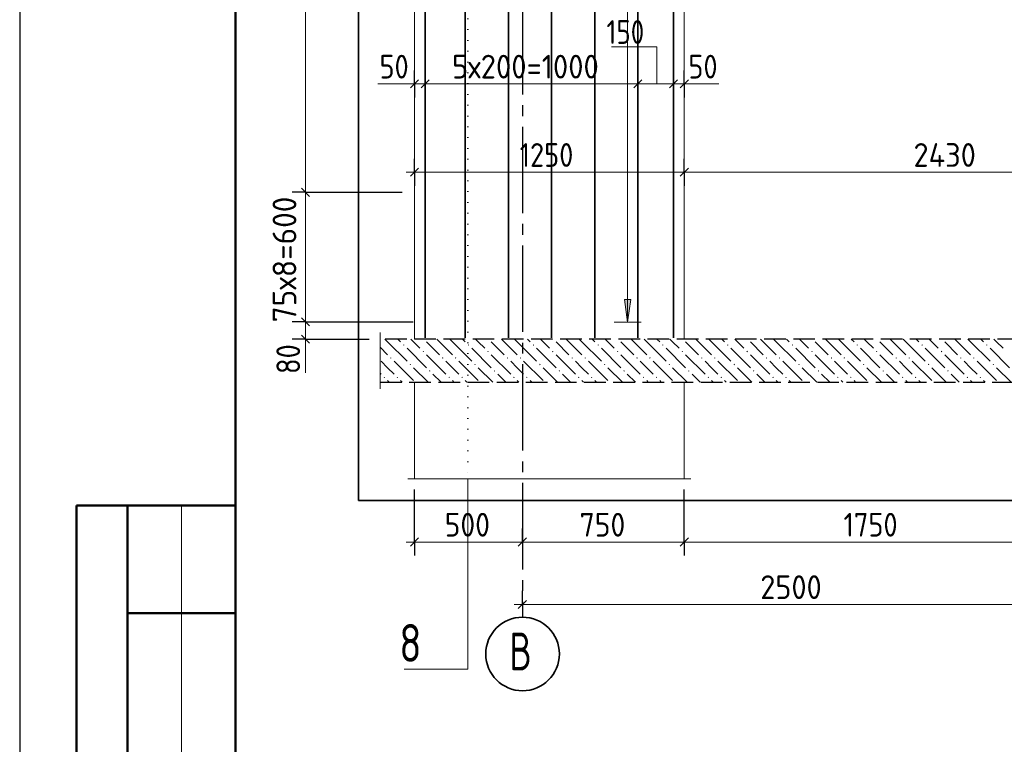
# Model space of a CAD drawing. Header units: millimetres. Extents: x 0 to 50400, y 0 to 35640.
# Tile 8 of 25: x 0 to 10943, y 15944 to 24000. Entities that reach past the tile are written whole.
import ezdxf

# ---------------------------------------------------------------- set-up
doc = ezdxf.new("R2010")
doc.units = ezdxf.units.MM
for name, pattern in [('______2', [324, 240, -84]), ('______5', [1320, 960, -120, 120, -120]), ('______9', [120, 0, -120])]:
    doc.linetypes.add(name, pattern=pattern)
for name, color, linetype, lineweight in [('Standard', 7, 'Continuous', 25), ('ЖБ Перекрытие верхний уровень', 7, 'Continuous', 35), ('ЖБ Пилон', 7, 'Continuous', 35), ('ЖБ Стена верхний уровень', 7, 'Continuous', 35), ('Общий02', 7, 'Continuous', 18), ('Сечения символ', 7, 'Continuous', 25)]:
    doc.layers.add(name, color=color, linetype=linetype, lineweight=lineweight)
doc.layers.add('Оси', color=7, linetype='______5', true_color=0x656565)
doc.layers.add('Стена фоновая арматура Х1', color=7, linetype='______2', true_color=0xa0a0a0)
doc.layers.add('Размерная выноска', color=7, linetype='Continuous')
doc.styles.add('ISOCPEUR', font='txt')

msp = doc.modelspace()

# ---------------------------------------------------------------- hatches: boundary and pattern name
at = {"layer": 'ЖБ Перекрытие верхний уровень', "linetype": 'Continuous', "lineweight": 18, "transparency": 33554687}
for points in [[(4262, 20383), (4269, 20391), (4277, 20383), (4269, 20375)], [(4487, 20449), (4485, 20447), (4484, 20449)], [(4982, 20383), (4989, 20391), (4997, 20383), (4989, 20375)], [(5207, 20449), (5205, 20447), (5204, 20449)], [(5702, 20383), (5709, 20391), (5717, 20383), (5709, 20375)], [(5927, 20449), (5925, 20447), (5924, 20449)], [(6422, 20383), (6429, 20391), (6437, 20383), (6429, 20375)], [(6647, 20449), (6645, 20447), (6644, 20449)], [(7142, 20383), (7149, 20391), (7157, 20383), (7149, 20375)], [(7367, 20449), (7365, 20447), (7364, 20449)], [(7862, 20383), (7869, 20391), (7877, 20383), (7869, 20375)], [(8087, 20449), (8085, 20447), (8084, 20449)], [(8582, 20383), (8589, 20391), (8597, 20383), (8589, 20375)], [(8807, 20449), (8805, 20447), (8804, 20449)], [(9302, 20383), (9309, 20391), (9317, 20383), (9309, 20375)], [(9527, 20449), (9525, 20447), (9524, 20449)], [(10022, 20383), (10029, 20391), (10037, 20383), (10029, 20375)], [(10247, 20449), (10245, 20447), (10244, 20449)], [(10742, 20383), (10749, 20391), (10757, 20383), (10749, 20375)], [(4118, 20239), (4125, 20247), (4133, 20239), (4125, 20231)], [(4478, 20311), (4485, 20319), (4493, 20311), (4485, 20303)], [(4694, 20239), (4701, 20247), (4709, 20239), (4701, 20231)], [(4838, 20239), (4845, 20247), (4853, 20239), (4845, 20231)], [(5198, 20311), (5205, 20319), (5213, 20311), (5205, 20303)], [(5414, 20239), (5421, 20247), (5429, 20239), (5421, 20231)], [(5558, 20239), (5565, 20247), (5573, 20239), (5565, 20231)], [(5918, 20311), (5925, 20319), (5933, 20311), (5925, 20303)], [(6134, 20239), (6141, 20247), (6149, 20239), (6141, 20231)], [(6278, 20239), (6285, 20247), (6293, 20239), (6285, 20231)], [(6638, 20311), (6645, 20319), (6653, 20311), (6645, 20303)], [(6854, 20239), (6861, 20247), (6869, 20239), (6861, 20231)], [(6998, 20239), (7005, 20247), (7013, 20239), (7005, 20231)], [(7358, 20311), (7365, 20319), (7373, 20311), (7365, 20303)], [(7574, 20239), (7581, 20247), (7589, 20239), (7581, 20231)], [(7718, 20239), (7725, 20247), (7733, 20239), (7725, 20231)], [(8078, 20311), (8085, 20319), (8093, 20311), (8085, 20303)], [(8294, 20239), (8301, 20247), (8309, 20239), (8301, 20231)], [(8438, 20239), (8445, 20247), (8453, 20239), (8445, 20231)], [(8798, 20311), (8805, 20319), (8813, 20311), (8805, 20303)], [(9014, 20239), (9021, 20247), (9029, 20239), (9021, 20231)], [(9158, 20239), (9165, 20247), (9173, 20239), (9165, 20231)], [(9518, 20311), (9525, 20319), (9533, 20311), (9525, 20303)], [(9734, 20239), (9741, 20247), (9749, 20239), (9741, 20231)], [(9878, 20239), (9885, 20247), (9893, 20239), (9885, 20231)], [(10238, 20311), (10245, 20319), (10253, 20311), (10245, 20303)], [(10454, 20239), (10461, 20247), (10469, 20239), (10461, 20231)], [(10598, 20239), (10605, 20247), (10613, 20239), (10605, 20231)], [(4334, 20167), (4341, 20175), (4349, 20167), (4341, 20159)], [(5054, 20167), (5061, 20175), (5069, 20167), (5061, 20159)], [(5774, 20167), (5781, 20175), (5789, 20167), (5781, 20159)], [(6494, 20167), (6501, 20175), (6509, 20167), (6501, 20159)], [(7214, 20167), (7221, 20175), (7229, 20167), (7221, 20159)], [(7934, 20167), (7941, 20175), (7949, 20167), (7941, 20159)], [(8654, 20167), (8661, 20175), (8669, 20167), (8661, 20159)], [(9374, 20167), (9381, 20175), (9389, 20167), (9381, 20159)], [(10094, 20167), (10101, 20175), (10109, 20167), (10101, 20159)], [(10814, 20167), (10821, 20175), (10829, 20167), (10821, 20159)], [(4046, 20023), (4053, 20031), (4061, 20023), (4053, 20015)], [(4190, 20023), (4197, 20031), (4205, 20023), (4197, 20015)], [(4550, 20095), (4557, 20103), (4565, 20095), (4557, 20087)], [(4766, 20023), (4773, 20031), (4781, 20023), (4773, 20015)], [(4910, 20023), (4917, 20031), (4925, 20023), (4917, 20015)], [(5270, 20095), (5277, 20103), (5285, 20095), (5277, 20087)], [(5486, 20023), (5493, 20031), (5501, 20023), (5493, 20015)], [(5630, 20023), (5637, 20031), (5645, 20023), (5637, 20015)], [(5990, 20095), (5997, 20103), (6005, 20095), (5997, 20087)], [(6206, 20023), (6213, 20031), (6221, 20023), (6213, 20015)], [(6350, 20023), (6357, 20031), (6365, 20023), (6357, 20015)], [(6710, 20095), (6717, 20103), (6725, 20095), (6717, 20087)], [(6926, 20023), (6933, 20031), (6941, 20023), (6933, 20015)], [(7070, 20023), (7077, 20031), (7085, 20023), (7077, 20015)], [(7430, 20095), (7437, 20103), (7445, 20095), (7437, 20087)], [(7646, 20023), (7653, 20031), (7661, 20023), (7653, 20015)], [(7790, 20023), (7797, 20031), (7805, 20023), (7797, 20015)], [(8150, 20095), (8157, 20103), (8165, 20095), (8157, 20087)], [(8366, 20023), (8373, 20031), (8381, 20023), (8373, 20015)], [(8510, 20023), (8517, 20031), (8525, 20023), (8517, 20015)], [(8870, 20095), (8877, 20103), (8885, 20095), (8877, 20087)], [(9086, 20023), (9093, 20031), (9101, 20023), (9093, 20015)], [(9230, 20023), (9237, 20031), (9245, 20023), (9237, 20015)], [(9590, 20095), (9597, 20103), (9605, 20095), (9597, 20087)], [(9806, 20023), (9813, 20031), (9821, 20023), (9813, 20015)], [(9950, 20023), (9957, 20031), (9965, 20023), (9957, 20015)], [(10310, 20095), (10317, 20103), (10325, 20095), (10317, 20087)], [(10526, 20023), (10533, 20031), (10541, 20023), (10533, 20015)], [(10670, 20023), (10677, 20031), (10685, 20023), (10677, 20015)]]:
    msp.add_hatch(color=7, dxfattribs=at).paths.add_polyline_path(points, flags=16)
at = {"layer": 'Общий02', "linetype": 'Continuous', "lineweight": 13, "transparency": 33554687}
msp.add_hatch(color=7, dxfattribs=at).paths.add_polyline_path([(6721, 20888), (6757, 20636), (6793, 20888)])
msp.add_hatch(color=7, dxfattribs=at).paths.add_polyline_path([(6721, 20888), (6757, 20636), (6793, 20888)])

# ---------------------------------------------------------------- linework, layer by layer
at = {"layer": 'Standard', "color": 7, "linetype": 'Continuous', "lineweight": 25, "transparency": 33554687}
for p, q in [((2400, 35040), (2400, 1270)), ((4342, 23241), (4432, 23331)), ((4462, 23241), (4552, 23331)), ((6826, 23241), (6916, 23331)), ((7222, 23241), (7312, 23331)), ((7342, 23241), (7432, 23331)), ((4342, 22259), (4432, 22349)), ((7342, 22259), (7432, 22349)), ((3132, 22126), (3222, 22036)), ((3132, 20686), (3222, 20596)), ((3132, 20494), (3222, 20404)), ((4342, 18148), (4432, 18238)), ((5542, 18148), (5632, 18238)), ((7342, 18148), (7432, 18238)), ((5542, 17454), (5632, 17544))]:
    msp.add_line(p, q, dxfattribs=at)
at = {"layer": 'Standard', "color": 7, "linetype": 'Continuous', "lineweight": 13, "transparency": 33554687}
for p, q in [((3177, 27841), (3177, 22081)), ((4387, 23286), (4297, 23286)), ((4387, 23286), (4507, 23286)), ((4507, 23286), (6871, 23286)), ((6871, 23286), (7267, 23286)), ((7267, 23286), (7387, 23286)), ((7387, 23286), (7477, 23286)), ((4387, 22304), (4297, 22304)), ((4387, 22304), (7387, 22304)), ((7387, 22304), (13219, 22304)), ((3177, 22081), (3177, 20641)), ((3177, 20641), (3177, 20449)), ((3177, 20449), (3177, 20359)), ((1800, 18600), (1800, 10800)), ((4387, 18193), (4297, 18193)), ((4387, 18193), (5587, 18193)), ((5587, 18193), (7387, 18193)), ((7387, 18193), (11587, 18193)), ((5587, 17499), (5497, 17499)), ((5587, 17499), (11587, 17499))]:
    msp.add_line(p, q, dxfattribs=at)
at = {"layer": 'Standard', "color": 7, "linetype": 'Continuous', "lineweight": -3, "transparency": 33554687}
for p, q in [((4387, 23286), (4387, 23436)), ((4507, 23286), (4507, 23436)), ((6871, 23286), (6871, 23436)), ((7267, 23286), (7267, 23436)), ((7387, 23286), (7387, 23436)), ((4387, 23286), (4387, 23136)), ((4507, 23286), (4507, 23136)), ((6871, 23286), (6871, 23136)), ((7267, 23286), (7267, 23136)), ((7387, 23286), (7387, 23136)), ((4387, 22304), (4387, 22454)), ((7387, 22304), (7387, 22454)), ((4387, 22304), (4387, 22154)), ((7387, 22304), (7387, 22154)), ((3177, 22081), (3027, 22081)), ((3177, 22081), (3327, 22081)), ((3177, 22081), (4252, 22081)), ((3177, 20641), (3027, 20641)), ((3177, 20641), (3327, 20641)), ((3177, 20641), (4372, 20641)), ((3177, 20449), (3027, 20449)), ((3177, 20449), (3327, 20449)), ((3177, 20449), (3886, 20449)), ((4387, 18193), (4387, 18776)), ((4387, 18193), (4387, 18343)), ((5587, 18193), (5587, 18343)), ((7387, 18193), (7387, 18343)), ((4387, 18193), (4387, 18043)), ((5587, 18193), (5587, 18204)), ((5587, 18193), (5587, 18043)), ((7387, 18193), (7387, 18043)), ((5587, 17499), (5587, 17649)), ((5587, 17499), (5587, 17349))]:
    msp.add_line(p, q, dxfattribs=at)
at = {"layer": 'Standard', "color": 7, "linetype": 'Continuous', "lineweight": 50, "transparency": 33554687}
for p, q in [((7, 18600), (0, 18600)), ((2400, 18600), (632, 18600)), ((632, 18600), (632, 10800)), ((632, 18600), (632, 10800)), ((1200, 18600), (1200, 10800)), ((2400, 17400), (1200, 17400))]:
    msp.add_line(p, q, dxfattribs=at)
at = {"layer": 'Standard', "color": 7, "linetype": 'Continuous', "lineweight": 25, "transparency": 33554687}
msp.add_lwpolyline([(0, 0), (50400, 0), (50400, 35640), (0, 35640), (0, 0)], close=True, dxfattribs=at)
at = {"layer": 'Standard', "color": 7, "linetype": 'Continuous', "lineweight": 13, "transparency": 33554687}
msp.add_lwpolyline([(50400, 35640), (0, 35640), (0, 0), (50400, 0), (50400, 35640)], dxfattribs=at)
at = {"layer": 'Standard', "color": 7, "linetype": 'Continuous', "lineweight": 50, "transparency": 33554687}
msp.add_lwpolyline([(2400, 35040), (49800, 35040), (49800, 600), (2400, 600), (2400, 35040)], close=True, dxfattribs=at)
at = {"layer": 'Standard', "color": 254, "linetype": 'Continuous', "lineweight": 35, "true_color": 0xc4c4ff, "transparency": 33554687}
msp.add_lwpolyline([(3766, 18656), (29297, 18656), (29297, 32289), (3766, 32289), (3766, 18656)], dxfattribs=at)
at = {"layer": 'Standard', "color": 7, "linetype": 'Continuous', "lineweight": -3, "transparency": 33554687}
msp.add_lwpolyline([(7387, 18193), (7387, 18213), (7387, 18213), (7387, 18213), (7387, 18213), (7387, 18213), (7387, 18213), (7387, 18213), (7387, 18213), (7387, 18213), (7387, 18213), (7387, 18776)], dxfattribs=at)
at = {"layer": 'ЖБ Перекрытие верхний уровень', "color": 7, "linetype": '______2', "lineweight": 25, "transparency": 33554687}
for p, q in [((27307, 20449), (4006, 20449)), ((4006, 19969), (26707, 19969))]:
    msp.add_line(p, q, dxfattribs=at)
at = {"layer": 'ЖБ Перекрытие верхний уровень', "color": 9, "linetype": 'Continuous', "lineweight": 18, "true_color": 0xc7c7c7, "transparency": 33554687}
for p, q in [((4006, 20359), (4089, 20275)), ((4059, 20449), (4089, 20419)), ((4089, 20419), (4305, 20203)), ((4203, 20449), (4233, 20419)), ((4377, 20419), (4347, 20449)), ((4449, 20347), (4377, 20419)), ((4521, 20419), (4665, 20275)), ((4665, 20419), (4635, 20449)), ((4665, 20419), (4809, 20275)), ((4779, 20449), (4809, 20419)), ((4809, 20419), (5025, 20203)), ((4923, 20449), (4953, 20419)), ((5097, 20419), (5067, 20449)), ((5169, 20347), (5097, 20419)), ((5241, 20419), (5385, 20275)), ((5385, 20419), (5355, 20449)), ((5385, 20419), (5529, 20275)), ((5499, 20449), (5529, 20419)), ((5529, 20419), (5745, 20203)), ((5643, 20449), (5673, 20419)), ((5817, 20419), (5787, 20449)), ((5889, 20347), (5817, 20419)), ((5961, 20419), (6105, 20275)), ((6105, 20419), (6075, 20449)), ((6105, 20419), (6249, 20275)), ((6219, 20449), (6249, 20419)), ((6249, 20419), (6465, 20203)), ((6363, 20449), (6393, 20419)), ((6537, 20419), (6507, 20449)), ((6609, 20347), (6537, 20419)), ((6681, 20419), (6825, 20275)), ((6825, 20419), (6795, 20449)), ((6825, 20419), (6969, 20275)), ((6939, 20449), (6969, 20419)), ((6969, 20419), (7185, 20203)), ((7083, 20449), (7113, 20419)), ((7257, 20419), (7227, 20449)), ((7329, 20347), (7257, 20419)), ((7401, 20419), (7545, 20275)), ((7545, 20419), (7515, 20449)), ((7545, 20419), (7689, 20275)), ((7659, 20449), (7689, 20419)), ((7689, 20419), (7905, 20203)), ((7803, 20449), (7833, 20419)), ((7977, 20419), (7947, 20449)), ((8049, 20347), (7977, 20419)), ((8121, 20419), (8265, 20275)), ((8265, 20419), (8235, 20449)), ((8265, 20419), (8409, 20275)), ((8379, 20449), (8409, 20419)), ((8409, 20419), (8625, 20203)), ((8523, 20449), (8553, 20419)), ((8697, 20419), (8667, 20449)), ((8769, 20347), (8697, 20419)), ((8841, 20419), (8985, 20275)), ((8985, 20419), (8955, 20449)), ((8985, 20419), (9129, 20275)), ((9099, 20449), (9129, 20419)), ((9129, 20419), (9345, 20203)), ((9243, 20449), (9273, 20419)), ((9417, 20419), (9387, 20449)), ((9489, 20347), (9417, 20419)), ((9561, 20419), (9705, 20275)), ((9705, 20419), (9675, 20449)), ((9705, 20419), (9849, 20275)), ((9819, 20449), (9849, 20419)), ((9849, 20419), (10065, 20203)), ((9963, 20449), (9993, 20419)), ((10137, 20419), (10107, 20449)), ((10209, 20347), (10137, 20419)), ((10281, 20419), (10425, 20275)), ((10425, 20419), (10395, 20449)), ((10425, 20419), (10569, 20275)), ((10539, 20449), (10569, 20419)), ((10569, 20419), (10785, 20203)), ((10683, 20449), (10713, 20419)), ((10857, 20419), (10827, 20449)), ((10929, 20347), (10857, 20419)), ((4305, 20347), (4521, 20131)), ((4521, 20275), (4737, 20059)), ((5025, 20347), (5241, 20131)), ((5241, 20275), (5457, 20059)), ((5745, 20347), (5961, 20131)), ((5961, 20275), (6177, 20059)), ((6465, 20347), (6681, 20131)), ((6681, 20275), (6897, 20059)), ((7185, 20347), (7401, 20131)), ((7401, 20275), (7617, 20059)), ((7905, 20347), (8121, 20131)), ((8121, 20275), (8337, 20059)), ((8625, 20347), (8841, 20131)), ((8841, 20275), (9057, 20059)), ((9345, 20347), (9561, 20131)), ((9561, 20275), (9777, 20059)), ((10065, 20347), (10281, 20131)), ((10281, 20275), (10497, 20059)), ((10785, 20347), (11001, 20131)), ((4089, 20131), (4017, 20203)), ((4161, 20203), (4377, 19987)), ((4809, 20131), (4737, 20203)), ((4881, 20203), (5097, 19987)), ((5529, 20131), (5457, 20203)), ((5601, 20203), (5817, 19987)), ((6249, 20131), (6177, 20203)), ((6321, 20203), (6537, 19987)), ((6969, 20131), (6897, 20203)), ((7041, 20203), (7257, 19987)), ((7689, 20131), (7617, 20203)), ((7761, 20203), (7977, 19987)), ((8409, 20131), (8337, 20203)), ((8481, 20203), (8697, 19987)), ((9129, 20131), (9057, 20203)), ((9201, 20203), (9417, 19987)), ((9849, 20131), (9777, 20203)), ((9921, 20203), (10137, 19987)), ((10569, 20131), (10497, 20203)), ((10641, 20203), (10857, 19987)), ((4006, 20071), (4017, 20059)), ((4161, 20059), (4089, 20131)), ((4377, 20131), (4539, 19969)), ((4683, 19969), (4593, 20059)), ((4881, 20059), (4809, 20131)), ((5097, 20131), (5259, 19969)), ((5403, 19969), (5313, 20059)), ((5601, 20059), (5529, 20131)), ((5817, 20131), (5979, 19969)), ((6123, 19969), (6033, 20059)), ((6321, 20059), (6249, 20131)), ((6537, 20131), (6699, 19969)), ((6843, 19969), (6753, 20059)), ((7041, 20059), (6969, 20131)), ((7257, 20131), (7419, 19969)), ((7563, 19969), (7473, 20059)), ((7761, 20059), (7689, 20131)), ((7977, 20131), (8139, 19969)), ((8283, 19969), (8193, 20059)), ((8481, 20059), (8409, 20131)), ((8697, 20131), (8859, 19969)), ((9003, 19969), (8913, 20059)), ((9201, 20059), (9129, 20131)), ((9417, 20131), (9579, 19969)), ((9723, 19969), (9633, 20059)), ((9921, 20059), (9849, 20131)), ((10137, 20131), (10299, 19969)), ((10443, 19969), (10353, 20059)), ((10641, 20059), (10569, 20131)), ((10857, 20131), (11019, 19969)), ((4089, 19987), (4107, 19969)), ((4233, 19987), (4251, 19969)), ((4809, 19987), (4827, 19969)), ((4953, 19987), (4971, 19969)), ((5529, 19987), (5547, 19969)), ((5673, 19987), (5691, 19969)), ((6249, 19987), (6267, 19969)), ((6393, 19987), (6411, 19969)), ((6969, 19987), (6987, 19969)), ((7113, 19987), (7131, 19969)), ((7689, 19987), (7707, 19969)), ((7833, 19987), (7851, 19969)), ((8409, 19987), (8427, 19969)), ((8553, 19987), (8571, 19969)), ((9129, 19987), (9147, 19969)), ((9273, 19987), (9291, 19969)), ((9849, 19987), (9867, 19969)), ((9993, 19987), (10011, 19969)), ((10569, 19987), (10587, 19969)), ((10713, 19987), (10731, 19969))]:
    msp.add_line(p, q, dxfattribs=at)
at = {"layer": 'ЖБ Пилон', "color": 7, "linetype": 'Continuous', "lineweight": 18, "transparency": 33554687}
for p, q in [((4387, 20449), (4387, 29041)), ((7387, 20449), (7387, 29041))]:
    msp.add_line(p, q, dxfattribs=at)
at = {"layer": 'ЖБ Стена верхний уровень', "color": 7, "linetype": 'Continuous', "lineweight": 18, "transparency": 33554687}
for p, q in [((4387, 19969), (4387, 18896)), ((7387, 18896), (7387, 19969))]:
    msp.add_line(p, q, dxfattribs=at)
at = {"layer": 'Общий02', "color": 251, "linetype": 'Continuous', "lineweight": 13, "true_color": 0x494949, "transparency": 33554687}
for p, q in [((6757, 28772), (6757, 20636)), ((6757, 28772), (6757, 20636)), ((6757, 20888), (6757, 20906)), ((6757, 20888), (6757, 20906)), ((6793, 20888), (6721, 20888)), ((6721, 20888), (6757, 20636)), ((6793, 20888), (6721, 20888)), ((6721, 20888), (6757, 20636)), ((6757, 20636), (6793, 20888)), ((6757, 20636), (6793, 20888)), ((6907, 20636), (6607, 20636)), ((6757, 20636), (6757, 20636)), ((6757, 20636), (6757, 20636)), ((6757, 20636), (6757, 20636)), ((6757, 20636), (6757, 20636)), ((6757, 20636), (6757, 20636)), ((6757, 20636), (6757, 20636))]:
    msp.add_line(p, q, dxfattribs=at)
at = {"layer": 'Оси', "color": 8, "linetype": '______5', "lineweight": -3, "transparency": 33554687}
msp.add_line((5587, 32049), (5587, 17367), dxfattribs=at)
at = {"layer": 'Оси', "color": 7, "linetype": 'Continuous', "lineweight": 35, "transparency": 33554687}
msp.add_circle((5589, 16948), 409, dxfattribs=at)
at = {"layer": 'Размерная выноска', "color": 7, "linetype": 'Continuous', "lineweight": 13, "transparency": 33554687}
for p, q in [((6577, 23697), (7081, 23697)), ((7081, 23697), (7081, 23286)), ((4387, 23286), (3979, 23286)), ((7387, 23286), (7771, 23286)), ((4006, 19897), (4006, 20521)), ((3177, 20449), (3177, 20072)), ((7459, 18896), (4315, 18896))]:
    msp.add_line(p, q, dxfattribs=at)
at = {"layer": 'Сечения символ', "color": 7, "linetype": '______9', "lineweight": 13, "transparency": 33554687}
msp.add_line((4981, 29895), (4981, 18896), dxfattribs=at)
at = {"layer": 'Сечения символ', "color": 7, "linetype": 'Continuous', "lineweight": 13, "transparency": 33554687}
msp.add_lwpolyline([(4981, 18896), (4981, 16779), (4273, 16779)], dxfattribs=at)
at = {"layer": 'Стена фоновая арматура Х1', "color": 7, "linetype": 'Continuous', "lineweight": 35, "transparency": 33554687}
for p, q in [((4507, 20463), (4507, 32049)), ((4507, 20463), (4507, 32049)), ((4951, 20463), (4951, 32049)), ((4951, 20463), (4951, 32049)), ((5431, 20463), (5431, 32049)), ((5431, 20463), (5431, 32049)), ((5911, 20463), (5911, 32049)), ((5911, 20463), (5911, 32049)), ((6391, 20463), (6391, 32049)), ((6391, 20463), (6391, 32049)), ((6871, 20463), (6871, 32049)), ((6871, 20463), (6871, 32049)), ((7267, 20463), (7267, 32049)), ((7267, 20463), (7267, 32049))]:
    msp.add_line(p, q, dxfattribs=at)

# ---------------------------------------------------------------- texts
at = {"layer": 'Standard', "color": 7, "linetype": 'Continuous', "lineweight": 25, "transparency": 33554687, "char_height": 264, "attachment_point": 7, "style": 'ISOCPEUR'}
for s, insert, width in [('\\W0.83;150', (6522, 23731), 610.29), ('\\W0.87;50', (3999, 23346), 484.72), ('\\W0.94;5х200=1000', (4805, 23346), 1918.46), ('\\W0.87;50', (7432, 23346), 484.71), ('\\W0.87;1250', (5557, 22364), 800.28), ('\\W0.93;2430', (9934, 22364), 888.46), ('\\W0.91;500', (4723, 18253), 674.38), ('\\W0.91;750', (6223, 18253), 674.39), ('\\W0.87;1750', (9157, 18253), 800.28), ('\\W0.93;2500', (8231, 17559), 861.7)]:
    msp.add_mtext(s, dxfattribs=dict(at, insert=insert, width=width))
at = {"layer": 'Standard', "color": 7, "linetype": 'Continuous', "lineweight": 25, "transparency": 33554687, "char_height": 264, "attachment_point": 7, "rotation": 90, "style": 'ISOCPEUR'}
for s, insert, width in [('\\W0.96;75х8=600', (3075, 20635), 1604.58), ('\\W0.87;80', (3117, 20061), 484.71)]:
    msp.add_mtext(s, dxfattribs=dict(at, insert=insert, width=width))
at = {"layer": 'Оси', "color": 7, "linetype": 'Continuous', "lineweight": 35, "transparency": 33554687, "insert": (5442, 16766), "char_height": 420, "width": 440.79, "attachment_point": 7, "style": 'ISOCPEUR'}
msp.add_mtext('\\W0.70;В', dxfattribs=at)
at = {"layer": 'Сечения символ', "color": 7, "linetype": 'Continuous', "lineweight": 35, "transparency": 33554687, "insert": (4219, 16861), "char_height": 420, "width": 456.98, "attachment_point": 7, "style": 'ISOCPEUR'}
msp.add_mtext('\\W0.78;8', dxfattribs=at)

doc.saveas('drawing.dxf')
